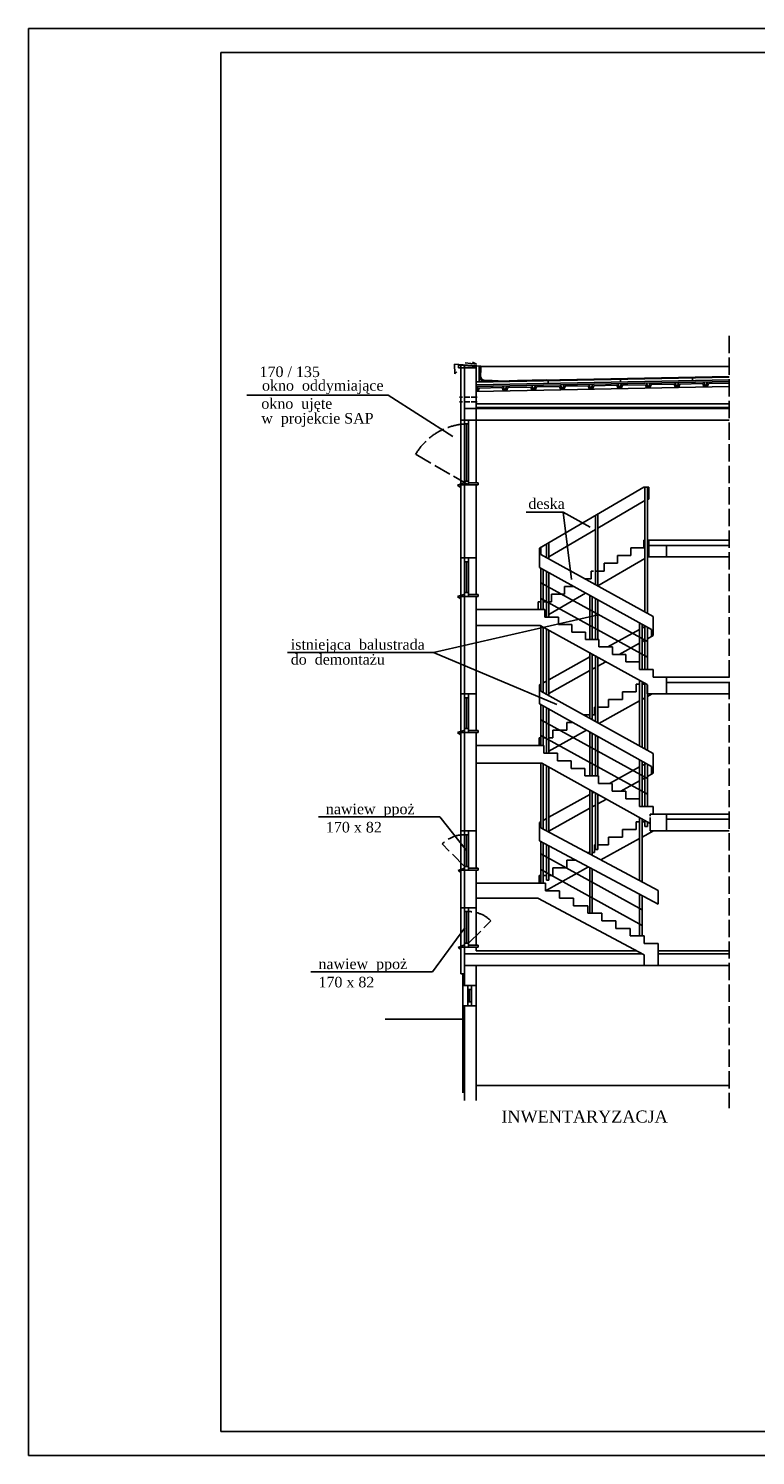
# Model space of a CAD drawing. Extents: x -4334 to 79223, y -1882 to 29514.
# Tile 57 of 60: x 49965 to 51478, y 14408 to 17378. Entities that reach past the tile are written whole.
import ezdxf

# ---------------------------------------------------------------- set-up
doc = ezdxf.new("R2010")
doc.units = 0
doc.header["$MEASUREMENT"] = 0
doc.linetypes.add('ACAD_ISO02W100', pattern=[15, 12, -3])
for name, color, linetype in [('CIENKIE', 251, 'CONTINUOUS'), ('NAPIS', 251, 'CONTINUOUS'), ('PRZERYW', 251, 'ACAD_ISO02W100'), ('SCIANY', 251, 'CONTINUOUS'), ('urzadzenia', 251, 'CONTINUOUS')]:
    doc.layers.add(name, color=color, linetype=linetype)
doc.styles.add('NEWROMAN', font='TIMES.TTF')

msp = doc.modelspace()

# ---------------------------------------------------------------- linework, layer by layer
at = {"layer": 'CIENKIE', "ltscale": 3}
for p, q in [((54165.08, 17377.53), (49965.08, 17377.53)), ((49965.08, 17377.53), (49965.08, 14407.53)), ((54115.08, 17327.53), (50365.08, 17327.53)), ((50365.08, 17327.53), (50365.08, 14457.53)), ((50906.34, 16674.84), (50851.34, 16679.26)), ((50851.34, 16679.26), (50852.29, 16658.49)), ((50852.29, 16658.49), (50856.34, 16663.28)), ((50897.88, 16673.94), (50859.38, 16677.04)), ((50872.38, 16427.62), (50872.38, 16676.6)), ((50873.38, 16681.55), (50897, 16679.23)), ((50897, 16679.23), (50888.66, 16682.94)), ((50906.34, 16661.55), (50903.77, 16666.43)), ((50906.34, 16674.84), (50906.34, 16661.55)), ((51422.51, 16674.29), (50906.34, 16674.29)), ((50896.4, 16641.14), (51422.51, 16651.66)), ((50896.5, 16636.14), (51422.51, 16646.66)), ((50896.58, 16632.14), (51422.51, 16642.66)), ((50896.78, 16622.14), (51422.51, 16632.65)), ((50896.78, 16622.14), (50900.59, 16632.22)), ((50903.84, 16659.81), (50903.84, 16651.85)), ((50928.12, 16643.5), (50912.02, 16643.5)), ((50956.38, 16623.33), (50952.87, 16633.26)), ((50956.38, 16623.33), (50960.19, 16633.41)), ((51015.98, 16624.52), (51012.47, 16634.46)), ((51015.98, 16624.52), (51019.79, 16634.6)), ((51021.88, 16631.64), (51069.96, 16632.61)), ((51072.42, 16625.65), (51069.96, 16632.61)), ((51075.58, 16625.72), (51072.07, 16635.65)), ((51075.58, 16625.72), (51079.39, 16635.79)), ((51078.81, 16625.78), (51081.48, 16632.84)), ((51081.48, 16632.84), (51129.56, 16633.8)), ((51132.02, 16626.85), (51129.56, 16633.8)), ((51135.18, 16626.91), (51131.67, 16636.84)), ((51135.18, 16626.91), (51138.99, 16636.99)), ((51138.41, 16626.97), (51141.08, 16634.03)), ((51141.08, 16634.03), (51189.16, 16634.99)), ((51191.62, 16628.04), (51189.16, 16634.99)), ((51194.78, 16628.1), (51191.27, 16638.03)), ((51194.78, 16628.1), (51198.59, 16638.18)), ((51198.01, 16628.16), (51200.68, 16635.22)), ((51200.68, 16635.22), (51248.76, 16636.18)), ((51251.22, 16629.23), (51248.76, 16636.18)), ((51254.38, 16629.29), (51250.87, 16639.22)), ((51254.38, 16629.29), (51258.19, 16639.37)), ((51257.61, 16629.36), (51260.28, 16636.41)), ((51260.28, 16636.41), (51308.36, 16637.37)), ((51310.82, 16630.42), (51308.36, 16637.37)), ((51313.98, 16630.48), (51310.47, 16640.42)), ((51313.98, 16630.48), (51317.79, 16640.56)), ((51317.21, 16630.55), (51319.88, 16637.6)), ((51319.88, 16637.6), (51367.96, 16638.57)), ((51370.42, 16631.61), (51367.96, 16638.57)), ((51373.58, 16631.68), (51370.07, 16641.61)), ((51373.58, 16631.68), (51377.39, 16641.75)), ((51376.81, 16631.74), (51379.48, 16638.8)), ((51379.48, 16638.8), (51422.51, 16639.66)), ((50713.49, 16614.11), (50419.22, 16614.11)), ((50848.18, 16528.09), (50713.49, 16614.11)), ((50900.01, 16622.2), (50902.68, 16629.26)), ((50902.68, 16629.26), (50950.76, 16630.22)), ((50953.22, 16623.27), (50950.76, 16630.22)), ((50959.61, 16623.4), (50962.28, 16630.45)), ((50962.28, 16630.45), (51010.36, 16631.41)), ((51012.82, 16624.46), (51010.36, 16631.41)), ((51019.21, 16624.59), (51021.88, 16631.64)), ((50872.38, 16586.62), (51422.51, 16586.62)), ((50896.38, 16588.62), (51422.51, 16588.62)), ((50864.38, 16562.62), (50864.38, 16427.62)), ((50880.38, 16554.62), (50872.38, 16554.62)), ((50876.38, 16435.62), (50876.38, 16554.62)), ((50880.38, 16427.62), (50880.38, 16562.62)), ((50896.38, 16562.62), (50896.38, 16431.62)), ((50872.52, 16432.39), (50857.72, 16427.2)), ((50857.72, 16427.2), (50862.66, 16423.05)), ((50862.66, 16423.05), (50863.18, 16426.42)), ((50880.38, 16435.62), (50872.38, 16435.62)), ((50872.38, 15992.62), (50872.38, 16427.62)), ((50900.38, 16431.62), (50880.38, 16431.62)), ((50900.38, 16431.62), (50900.38, 16427.62)), ((51000.26, 16370.68), (51077.44, 16370.68)), ((51077.44, 16370.68), (51095.07, 16230.77)), ((51077.44, 16370.68), (51133.54, 16339.69)), ((51245.38, 16296.6), (51245.38, 16312.62)), ((51247.62, 16312.62), (51245.38, 16312.62)), ((51255.74, 16312.62), (51252.62, 16312.62)), ((50864.38, 16275.62), (50864.38, 16195.62)), ((50880.38, 16195.62), (50880.38, 16275.62)), ((50896.38, 16275.62), (50896.38, 16199.62)), ((51190.38, 16280.54), (51217.88, 16280.54)), ((51190.38, 16264.48), (51190.38, 16280.54)), ((51217.88, 16296.6), (51245.38, 16296.6)), ((51217.88, 16280.54), (51217.88, 16296.6)), ((51255.74, 16277.62), (51252.54, 16277.62)), ((51255.74, 16301.62), (51422.51, 16301.62)), ((51292.5, 16277.62), (51292.5, 16301.62)), ((50880.38, 16267.62), (50872.38, 16267.62)), ((50876.38, 16203.62), (50876.38, 16267.62)), ((51135.38, 16248.42), (51140.4, 16248.42)), ((51135.38, 16232.36), (51135.38, 16248.42)), ((51145.4, 16248.42), (51162.88, 16248.42)), ((51247.62, 16274.75), (51149.29, 16217.33)), ((51162.88, 16264.48), (51190.38, 16264.48)), ((51162.88, 16248.42), (51162.88, 16264.48)), ((51080.38, 16216.3), (51099.49, 16216.3)), ((51080.38, 16200.24), (51080.38, 16216.3)), ((51122.11, 16232.36), (51135.38, 16232.36)), ((50872.52, 16200.39), (50857.72, 16195.2)), ((50857.72, 16195.2), (50862.66, 16191.05)), ((50862.66, 16191.05), (50863.18, 16194.42)), ((50880.38, 16203.62), (50872.38, 16203.62)), ((50900.38, 16199.62), (50880.38, 16199.62)), ((50900.38, 16199.62), (50900.38, 16195.62)), ((51124.17, 16202.65), (51047.43, 16157.84)), ((51052.88, 16200.24), (51080.38, 16200.24)), ((51052.88, 16184.18), (51052.88, 16200.24)), ((51025.38, 16168.12), (51025.38, 16184.18)), ((51025.38, 16184.18), (51031.03, 16184.18)), ((51036.03, 16184.18), (51042.43, 16184.18)), ((51047.43, 16184.18), (51052.88, 16184.18)), ((50807.79, 16078.91), (51147.62, 16156.5)), ((51042.43, 16154.92), (51039.38, 16153.14)), ((50503.91, 16078.91), (50807.79, 16078.91)), ((50807.79, 16078.91), (51064.54, 15970.41)), ((51229.5, 16013.12), (51236.54, 16013.12)), ((51229.5, 15997.12), (51229.5, 16013.12)), ((51241.54, 16013.12), (51247.62, 16013.12)), ((51292.5, 15992.62), (51292.5, 16027.62)), ((51292.5, 16016.62), (51422.51, 16016.62)), ((50864.38, 15992.62), (50864.38, 15912.62)), ((50872.38, 15385.62), (50872.38, 15992.62)), ((50880.38, 15984.62), (50872.38, 15984.62)), ((50876.38, 15920.62), (50876.38, 15984.62)), ((50880.38, 15912.62), (50880.38, 15992.62)), ((50896.38, 15992.62), (50896.38, 15916.62)), ((51171.75, 15981.12), (51200.63, 15981.12)), ((51171.75, 15965.12), (51171.75, 15981.12)), ((51200.63, 15997.12), (51229.5, 15997.12)), ((51200.63, 15981.12), (51200.63, 15997.12)), ((51247.62, 15984.29), (51241.54, 15980.93)), ((51262.65, 15992.62), (51252.62, 15987.06)), ((51119.82, 15949.12), (51133.03, 15949.12)), ((51138.03, 15949.12), (51142.88, 15949.12)), ((51142.88, 15965.12), (51144.43, 15965.12)), ((51142.88, 15949.12), (51142.88, 15965.12)), ((51149.43, 15965.12), (51171.75, 15965.12)), ((51236.54, 15978.16), (51151.87, 15931.24)), ((50880.38, 15920.62), (50872.38, 15920.62)), ((51085.13, 15933.12), (51097.18, 15933.12)), ((51085.13, 15917.12), (51085.13, 15933.12)), ((50872.52, 15917.39), (50857.72, 15912.2)), ((50857.72, 15912.2), (50862.66, 15908.05)), ((50862.66, 15908.05), (50863.18, 15911.42)), ((50900.38, 15916.62), (50900.38, 15912.62)), ((51027.38, 15885.12), (51027.38, 15901.12)), ((51027.38, 15901.12), (51031.03, 15901.12)), ((51036.03, 15901.12), (51042.43, 15901.12)), ((51126.12, 15916.97), (51047.43, 15873.37)), ((51047.43, 15901.12), (51056.25, 15901.12)), ((51056.25, 15917.12), (51085.13, 15917.12)), ((51056.25, 15901.12), (51056.25, 15917.12)), ((51042.43, 15870.6), (51040.38, 15869.46)), ((51292.75, 15742.62), (51292.75, 15707.62)), ((50568.15, 15736.53), (50820.97, 15736.53)), ((50876.38, 15666.62), (50820.97, 15736.53)), ((51229.5, 15710.62), (51229.5, 15726.62)), ((51229.5, 15726.62), (51236.54, 15726.62)), ((51241.54, 15726.62), (51247.62, 15726.62)), ((51258.38, 15707.62), (51258.38, 15723.07)), ((51292.75, 15731.62), (51422.51, 15731.62)), ((50864.38, 15707.62), (50864.38, 15625.62)), ((50872.38, 15699.62), (50880.38, 15699.62)), ((50876.38, 15633.62), (50876.38, 15699.62)), ((50880.38, 15625.62), (50880.38, 15707.62)), ((50896.38, 15707.62), (50896.38, 15629.62)), ((51236.54, 15691.66), (51155.94, 15646.99)), ((51171.75, 15678.62), (51171.75, 15694.62)), ((51171.75, 15694.62), (51200.63, 15694.62)), ((51200.63, 15694.62), (51200.63, 15710.62)), ((51200.63, 15710.62), (51229.5, 15710.62)), ((51265.35, 15707.62), (51241.54, 15694.43)), ((51126.63, 15662.62), (51133.03, 15662.62)), ((51138.03, 15662.62), (51142.88, 15662.62)), ((51142.88, 15662.62), (51142.88, 15678.62)), ((51142.88, 15678.62), (51144.43, 15678.62)), ((51149.43, 15678.62), (51171.75, 15678.62)), ((50872.17, 15630.13), (50858.62, 15625.05)), ((50858.62, 15625.05), (50862.29, 15621.39)), ((50862.29, 15621.39), (50862.86, 15624.49)), ((50872.38, 15633.62), (50880.38, 15633.62)), ((50880.38, 15629.62), (50900.38, 15629.62)), ((50900.38, 15629.62), (50900.38, 15625.62)), ((51129.88, 15632.55), (51040.38, 15582.96)), ((51056.25, 15614.62), (51056.25, 15630.62)), ((51056.25, 15630.62), (51085.13, 15630.62)), ((51085.13, 15630.62), (51085.13, 15646.62)), ((51085.13, 15646.62), (51103.51, 15646.62)), ((51027.38, 15598.62), (51027.38, 15614.62)), ((51027.38, 15614.62), (51031.03, 15614.62)), ((51036.03, 15614.62), (51042.43, 15614.62)), ((51047.43, 15614.62), (51056.25, 15614.62)), ((50864.38, 15547.62), (50864.38, 15465.62)), ((50872.38, 15539.62), (50880.38, 15539.62)), ((50876.38, 15473.62), (50876.38, 15539.62)), ((50880.38, 15465.62), (50880.38, 15547.62)), ((50896.38, 15547.62), (50896.38, 15469.62)), ((50805.5, 15414.08), (50872.87, 15505.59)), ((50872.17, 15470.13), (50858.62, 15465.05)), ((50858.62, 15465.05), (50862.29, 15461.39)), ((50862.29, 15461.39), (50862.86, 15464.49)), ((50872.38, 15473.62), (50880.38, 15473.62)), ((50872.38, 15451.62), (51242, 15451.62)), ((50880.38, 15469.62), (50900.38, 15469.62)), ((50900.38, 15469.62), (50900.38, 15465.62)), ((51246, 15449.49), (51246, 15427.62)), ((51275.38, 15451.62), (51422.51, 15451.62)), ((50552.67, 15414.08), (50805.5, 15414.08)), ((50868.38, 15385.62), (50868.38, 15343.62)), ((50878.79, 15343.62), (50878.79, 15385.62)), ((50886.79, 15343.62), (50886.79, 15385.62)), ((50896.38, 15385.62), (50896.38, 15343.62)), ((50878.79, 15377.62), (50886.79, 15377.62)), ((50882.79, 15351.62), (50882.79, 15377.62)), ((50872.38, 15146.33), (50872.38, 15343.62)), ((50878.79, 15351.62), (50886.79, 15351.62)), ((54115.08, 14457.53), (50365.08, 14457.53)), ((54165.08, 14407.53), (49965.08, 14407.53))]:
    msp.add_line(p, q, dxfattribs=at)
msp.add_arc((50912.85, 16652.5), 9.04, 175.88893, 264.70739, dxfattribs=at)
at = {"layer": 'PRZERYW', "ltscale": 3}
for p, q in [((51422.51, 16737.6), (51422.51, 15130.69)), ((50880.38, 16427.62), (50770.39, 16491.12)), ((51264.38, 15742.62), (51258.38, 15742.62)), ((50872.38, 15633.62), (50825.71, 15680.29)), ((50880.38, 15473.62), (50927.05, 15520.29))]:
    msp.add_line(p, q, dxfattribs=at)
at = {"layer": 'PRZERYW'}
for p, q in [((50898.18, 16610.23), (50861.95, 16610.23)), ((50898.18, 16600.23), (50861.95, 16600.23)), ((50896.38, 16587.62), (51422.51, 16587.62)), ((51258.38, 15723.07), (51258.38, 15742.62))]:
    msp.add_line(p, q, dxfattribs=at)
at = {"layer": 'PRZERYW', "ltscale": 3}
for centre, radius, start, end in [((50880.38, 16427.62), 127, 93.61157, 150), ((50872.38, 15633.62), 66, 90, 135), ((50880.38, 15473.62), 66, 45, 90)]:
    msp.add_arc(centre, radius, start, end, dxfattribs=at)
at = {"layer": 'SCIANY', "ltscale": 3}
for p, q in [((50859.38, 16671.6), (50859.38, 16677.04)), ((50859.38, 16671.6), (50896.38, 16671.6)), ((50864.38, 16562.62), (50864.38, 16676.6)), ((50896.38, 16562.62), (50896.38, 16676.6)), ((50929.41, 16643.7), (51422.51, 16653.56)), ((50982.1, 16644.85), (51042.74, 16646.06)), ((51046.38, 16639.13), (51046.38, 16644.14)), ((51196.38, 16642.13), (51196.38, 16647.14)), ((51346.38, 16645.13), (51346.38, 16650.14)), ((50864.38, 16562.62), (51422.51, 16562.62)), ((50864.38, 16427.62), (50900.38, 16427.62)), ((50864.38, 16275.62), (50864.38, 16427.62)), ((50896.38, 16275.62), (50896.38, 16427.62)), ((51255.74, 16277.62), (51255.74, 16312.62)), ((51255.74, 16312.62), (51422.51, 16312.62)), ((50896.38, 16275.62), (50864.38, 16275.62)), ((51255.74, 16277.62), (51422.51, 16277.62)), ((50864.38, 15992.62), (50864.38, 16195.62)), ((50900.38, 16195.62), (50864.38, 16195.62)), ((50896.38, 15992.62), (50896.38, 16195.62)), ((50896.38, 16168.12), (51039.38, 16168.12)), ((51039.38, 16152.56), (51039.38, 16168.12)), ((50896.38, 16135.12), (51029.59, 16135.12)), ((51029.59, 16135.12), (51251.98, 16012.12)), ((51039.38, 16152.56), (51067.5, 16152.56)), ((51067.5, 16137.01), (51067.5, 16152.56)), ((51067.5, 16137.01), (51095.63, 16137.01)), ((51095.63, 16121.45), (51095.63, 16137.01)), ((51095.63, 16121.45), (51123.75, 16121.45)), ((51123.75, 16105.9), (51123.75, 16121.45)), ((51123.75, 16105.9), (51151.88, 16105.9)), ((51151.88, 16090.34), (51151.88, 16105.9)), ((51151.88, 16090.34), (51180, 16090.34)), ((51180, 16074.78), (51180, 16090.34)), ((51180, 16074.78), (51208.13, 16074.78)), ((51208.13, 16059.23), (51208.13, 16074.78)), ((51208.13, 16059.23), (51236.25, 16059.23)), ((51236.25, 16043.67), (51236.25, 16059.23)), ((51236.25, 16043.67), (51264.38, 16043.67)), ((51264.38, 16027.62), (51264.38, 16043.67)), ((51251.98, 15992.62), (51251.98, 16012.12)), ((51264.38, 16027.62), (51422.51, 16027.62)), ((50896.38, 15992.62), (50864.38, 15992.62)), ((51251.98, 15992.62), (51422.51, 15992.62)), ((50864.38, 15707.62), (50864.38, 15912.62)), ((50900.38, 15912.62), (50864.38, 15912.62)), ((50900.38, 15916.62), (50880.38, 15916.62)), ((50896.38, 15707.62), (50896.38, 15912.62)), ((50896.38, 15885.12), (51037.38, 15885.12)), ((51037.38, 15869.29), (51037.38, 15885.12)), ((51037.38, 15869.29), (51065.75, 15869.29)), ((51065.75, 15853.45), (51065.75, 15869.29)), ((50896.38, 15848.62), (51033.37, 15848.62)), ((51033.37, 15848.62), (51258.38, 15723.07)), ((51065.75, 15853.45), (51094.13, 15853.45)), ((51094.13, 15837.62), (51094.13, 15853.45)), ((51094.13, 15837.62), (51122.5, 15837.62)), ((51122.5, 15821.79), (51122.5, 15837.62)), ((51122.5, 15821.79), (51150.88, 15821.79)), ((51150.88, 15805.96), (51150.88, 15821.79)), ((51150.88, 15805.96), (51179.25, 15805.96)), ((51179.25, 15790.12), (51179.25, 15805.96)), ((51179.25, 15790.12), (51207.63, 15790.12)), ((51207.63, 15774.29), (51207.63, 15790.12)), ((51207.63, 15774.29), (51236, 15774.29)), ((51236, 15774.29), (51236, 15758.46)), ((51236, 15758.46), (51264.38, 15758.46)), ((51264.38, 15758.46), (51264.38, 15742.62)), ((51264.38, 15742.62), (51422.51, 15742.62)), ((50864.38, 15707.62), (50896.38, 15707.62)), ((51258.38, 15707.62), (51422.51, 15707.62)), ((50864.38, 15547.62), (50864.38, 15625.62)), ((50864.38, 15625.62), (50900.38, 15625.62)), ((50896.38, 15547.62), (50896.38, 15625.62)), ((50896.38, 15598.62), (51040.38, 15598.62)), ((51040.38, 15582.96), (51040.38, 15598.62)), ((50896.38, 15567.62), (51024.51, 15567.62)), ((51024.51, 15567.62), (51246, 15449.49)), ((51040.38, 15582.96), (51069.75, 15582.96)), ((51069.75, 15567.29), (51069.75, 15582.96)), ((51069.75, 15567.29), (51099.13, 15567.29)), ((51099.13, 15551.62), (51099.13, 15567.29)), ((50864.38, 15547.62), (50896.38, 15547.62)), ((51099.13, 15551.62), (51128.5, 15551.62)), ((51128.5, 15535.96), (51128.5, 15551.62)), ((51128.5, 15535.96), (51157.88, 15535.96)), ((51157.88, 15520.29), (51157.88, 15535.96)), ((51157.88, 15520.29), (51187.25, 15520.29)), ((51187.25, 15504.62), (51187.25, 15520.29)), ((51187.25, 15504.62), (51216.63, 15504.62)), ((51216.63, 15488.95), (51216.63, 15504.62)), ((51216.63, 15488.95), (51246, 15488.95)), ((51246, 15473.29), (51246, 15488.95)), ((50864.38, 15465.62), (50900.38, 15465.62)), ((50864.38, 15410.04), (50864.38, 15465.62)), ((50896.38, 15457.62), (50896.38, 15465.62)), ((50896.38, 15457.62), (51230.75, 15457.62)), ((51246, 15473.29), (51275.38, 15473.29)), ((51275.38, 15427.62), (51275.38, 15473.29)), ((51275.38, 15457.62), (51422.51, 15457.62)), ((50872.38, 15427.62), (51422.51, 15427.62)), ((50896.38, 15385.62), (50896.38, 15427.62)), ((50872.38, 15410.04), (50864.38, 15410.04)), ((50868.38, 15385.62), (50868.38, 15410.04)), ((50868.38, 15385.62), (50896.38, 15385.62)), ((50868.38, 15343.62), (50896.38, 15343.62)), ((50868.38, 15162.61), (50868.38, 15343.62)), ((50896.38, 15146.33), (50896.38, 15343.62)), ((50707.2, 15315.62), (50868.38, 15315.62)), ((50896.38, 15177.62), (51422.51, 15177.62))]:
    msp.add_line(p, q, dxfattribs=at)
at = {"layer": 'urzadzenia', "ltscale": 3}
for p, q in [((50902.88, 16641.77), (50902.88, 16673.94)), ((50903.71, 16672.51), (50903.71, 16666.29)), ((50903.71, 16666.29), (50904.69, 16663.89)), ((50904.69, 16663.89), (50904.69, 16654.13)), ((50904.71, 16672.7), (50904.71, 16666.49)), ((50904.71, 16666.49), (50905.69, 16664.09)), ((50905.69, 16664.09), (50905.69, 16653.23)), ((50896.38, 16642.14), (51422.51, 16652.66)), ((50896.38, 16641.64), (51422.51, 16652.16)), ((50913.18, 16644.2), (50928.78, 16644.2)), ((50915.08, 16644.86), (50928.78, 16644.86)), ((50928.78, 16644.86), (50930.64, 16644.2)), ((50928.78, 16644.2), (50929.51, 16643.62)), ((50930.64, 16644.2), (50942.53, 16644.42)), ((51028.03, 16295.73), (51245.38, 16422.62)), ((51149.43, 16337.65), (51247.62, 16394.98)), ((51245.38, 16422.62), (51255.62, 16422.62)), ((51247.62, 16162.94), (51247.62, 16422.62)), ((51252.62, 16160.18), (51252.62, 16422.62)), ((51252.62, 16397.62), (51255.62, 16397.62)), ((51255.62, 16397.62), (51255.62, 16422.62)), ((51149.43, 16217.25), (51149.43, 16366.6)), ((51144.43, 16220.02), (51144.43, 16363.68)), ((51047.43, 16278.11), (51144.43, 16334.74)), ((51047.43, 16273.66), (51047.43, 16307.06)), ((51028.03, 16255.83), (51028.03, 16295.73)), ((51031.03, 16282.74), (51031.03, 16297.48)), ((51031.03, 16282.74), (51264.38, 16153.67)), ((51042.43, 16276.43), (51042.43, 16304.14)), ((51028.03, 16255.83), (51261.38, 16126.76)), ((51031.03, 16168.12), (51031.03, 16254.17)), ((51036.03, 16168.12), (51036.03, 16251.41)), ((51042.43, 16152.56), (51042.43, 16247.86)), ((51031.03, 16224.14), (51252.62, 16101.58)), ((51047.43, 16152.56), (51047.43, 16245.1)), ((51031.03, 16191.4), (51252.62, 16068.83)), ((51133.03, 16105.9), (51133.03, 16197.75)), ((51138.03, 16105.9), (51138.03, 16194.99)), ((51144.43, 16105.9), (51144.43, 16191.45)), ((51149.43, 16105.9), (51149.43, 16188.68)), ((51031.03, 15998.66), (51031.03, 16134.33)), ((51036.03, 15995.87), (51036.03, 16131.56)), ((51042.43, 15992.3), (51042.43, 16128.02)), ((51236.54, 16043.67), (51236.54, 16140.5)), ((51241.54, 16043.67), (51241.54, 16137.73)), ((51248.71, 16133.77), (51241.54, 16129.79)), ((51247.62, 16043.67), (51247.62, 16134.37)), ((51252.62, 16043.67), (51252.62, 16131.61)), ((51264.38, 16113.86), (51264.38, 16153.67)), ((51047.43, 15989.51), (51047.43, 16125.25)), ((51236.54, 16127.02), (51170.34, 16090.34)), ((51236.54, 16098.44), (51193.85, 16074.78)), ((51247.62, 16104.58), (51241.54, 16101.21)), ((51264.38, 16113.86), (51252.62, 16107.35)), ((51261.38, 16112.2), (51261.38, 16126.76)), ((51133.03, 16069.66), (51047.43, 16022.23)), ((51133.03, 15941.75), (51133.03, 16077.91)), ((51138.03, 15938.96), (51138.03, 16075.15)), ((51140.48, 16073.79), (51138.03, 16072.43)), ((51144.43, 15935.39), (51144.43, 16071.61)), ((51149.43, 15932.6), (51149.43, 16068.84)), ((51133.03, 16041.08), (51047.43, 15993.65)), ((51144.43, 16047.4), (51138.03, 16043.85)), ((51166.29, 16059.51), (51149.43, 16050.17)), ((51031.03, 16013.14), (51028.03, 16011.48)), ((51028.03, 15971.71), (51028.03, 16011.48)), ((51042.43, 16019.46), (51036.03, 16015.91)), ((51236.54, 15883.99), (51236.54, 16020.66)), ((51241.54, 15881.2), (51241.54, 16017.89)), ((51247.62, 15877.81), (51247.62, 16014.53)), ((51252.62, 15875.02), (51252.62, 16011.76)), ((51031.03, 15998.66), (51264.38, 15868.46)), ((51028.03, 15971.71), (51261.38, 15841.5)), ((51031.03, 15885.12), (51031.03, 15970.04)), ((51036.03, 15885.12), (51036.03, 15967.25)), ((51042.43, 15869.29), (51042.43, 15963.67)), ((51047.43, 15869.29), (51047.43, 15960.88)), ((51031.03, 15938.93), (51252.62, 15816.36)), ((51031.03, 15906.18), (51252.62, 15783.62)), ((51133.03, 15821.79), (51133.03, 15913.12)), ((51138.03, 15821.79), (51138.03, 15910.33)), ((51144.43, 15821.79), (51144.43, 15906.76)), ((51149.43, 15821.79), (51149.43, 15903.97)), ((51264.38, 15827.36), (51264.38, 15868.46)), ((51031.03, 15713.61), (51031.03, 15848.62)), ((51036.03, 15710.94), (51036.03, 15847.14)), ((51042.43, 15707.53), (51042.43, 15843.56)), ((51047.43, 15704.86), (51047.43, 15840.77)), ((51236.54, 15840.52), (51174.16, 15805.96)), ((51236.54, 15758.46), (51236.54, 15855.36)), ((51241.54, 15758.46), (51241.54, 15852.57)), ((51249.88, 15847.91), (51241.54, 15843.29)), ((51247.62, 15758.46), (51247.62, 15849.18)), ((51252.62, 15758.46), (51252.62, 15846.39)), ((51261.38, 15825.7), (51261.38, 15841.5)), ((51236.54, 15811.94), (51197.17, 15790.12)), ((51247.62, 15818.08), (51241.54, 15814.71)), ((51264.38, 15827.36), (51252.62, 15820.85)), ((51133.03, 15783.16), (51047.43, 15735.73)), ((51133.03, 15659.21), (51133.03, 15793.01)), ((51138.03, 15656.54), (51138.03, 15790.22)), ((51141.88, 15788.07), (51138.03, 15785.93)), ((51144.43, 15668.62), (51144.43, 15786.65)), ((51149.43, 15668.62), (51149.43, 15783.86)), ((51167.59, 15773.73), (51149.43, 15763.67)), ((51133.03, 15754.58), (51047.43, 15707.15)), ((51144.43, 15760.9), (51138.03, 15757.35)), ((51031.03, 15726.64), (51028.03, 15724.98)), ((51028.03, 15686.88), (51028.03, 15724.98)), ((51031.03, 15713.61), (51275.38, 15583.29)), ((51042.43, 15732.96), (51036.03, 15729.41)), ((51236.54, 15604), (51236.54, 15735.25)), ((51241.54, 15601.33), (51241.54, 15732.46)), ((51247.62, 15716.62), (51247.62, 15729.07)), ((51247.62, 15716.62), (51252.62, 15716.62)), ((51252.62, 15716.62), (51252.62, 15726.28)), ((51028.03, 15686.88), (51275.38, 15554.95)), ((51031.03, 15598.62), (51031.03, 15685.28)), ((51036.03, 15598.62), (51036.03, 15682.61)), ((51031.03, 15659.84), (51241.54, 15543.41)), ((51042.43, 15604.62), (51042.43, 15679.19)), ((51047.43, 15604.62), (51047.43, 15676.53)), ((51144.43, 15668.62), (51149.43, 15668.62)), ((51031.03, 15627.1), (51241.54, 15510.66)), ((51133.03, 15535.96), (51133.03, 15630.88)), ((51138.03, 15535.96), (51138.03, 15628.21)), ((51042.43, 15604.62), (51047.43, 15604.62)), ((51236.54, 15488.95), (51236.54, 15575.67)), ((51241.54, 15488.95), (51241.54, 15573)), ((51275.38, 15554.95), (51275.38, 15583.29))]:
    msp.add_line(p, q, dxfattribs=at)
at = {"layer": 'urzadzenia', "ltscale": 15}
msp.add_line((51422.51, 16596.12), (50896.38, 16596.12), dxfattribs=at)
at = {"layer": 'urzadzenia', "ltscale": 3}
for centre, radius, start, end in [((50914.78, 16654.17), 10.09, 179.81816, 279.16218), ((50915.51, 16654.79), 9.94, 188.68529, 272.46441)]:
    msp.add_arc(centre, radius, start, end, dxfattribs=at)

# ---------------------------------------------------------------- texts
at = {"layer": 'NAPIS', "ltscale": 3, "style": 'NEWROMAN'}
for s, height, p in [(' 170 / 135', 22, (50437.44, 16652.09)), ('okno  oddymiające', 22, (50450.87, 16623.78)), ('okno  ujęte  ', 22, (50449.46, 16586.08)), ('w  projekcie SAP', 22, (50449.46, 16555.31)), ('deska', 22, (51005.02, 16377.77)), ('istniejąca  balustrada', 22, (50510.69, 16084.61)), ('do  demontażu', 22, (50510.69, 16053.63)), ('nawiew  ppoż', 22, (50583.78, 15742.23)), ('170 x 82', 22, (50583.78, 15704.21)), ('nawiew  ppoż', 22, (50568.3, 15419.78)), ('170 x 82', 22, (50568.3, 15381.76)), ('INWENTARYZACJA', 25, (50948.89, 15100.45))]:
    msp.add_text(s, height=height, dxfattribs=at).set_placement(p)

doc.saveas('drawing.dxf')
